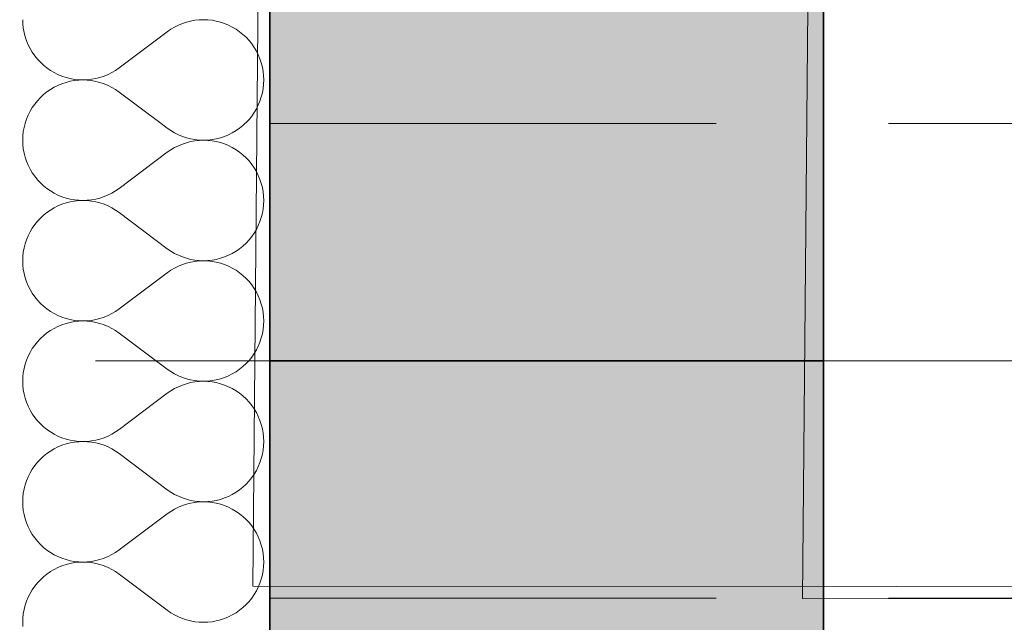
# Model space of a CAD drawing. Header units: millimetres. Extents: x 82175 to 237000, y 24756 to 471700.
# Tile 172 of 256: x 92622 to 93244, y 386216 to 386597. Entities that reach past the tile are written whole.
import ezdxf

# ---------------------------------------------------------------- set-up
doc = ezdxf.new("R2010")
doc.units = ezdxf.units.MM
doc.linetypes.add('Krawędzie ukryte', pattern=[3.912222, 2.822222, -1.09])
doc.linetypes.add('Kropki i Kreski', pattern=[6.702778, 3.527778, -1.763889, 0, -1.411111])
for name, color, linetype in [('- A - ocieplenie', 8, 'Continuous'), ('Konstrukcja - Belki', 8, 'Continuous'), ('Konstrukcja - Siatka mod', 8, 'Continuous'), ('Konstrukcja - Stropy', 8, 'Continuous'), ('Konstrukcja - Ściany zewnętrzne', 8, 'Continuous')]:
    doc.layers.add(name, color=color, linetype=linetype)

# ---------------------------------------------------------------- blocks, each defined once
blk = doc.blocks.new('*X26')
at = {"layer": '- A - ocieplenie', "linetype": 'Continuous', "lineweight": 13, "ltscale": 100}
for p, q in [((19781.29, 396128.33), (19781.39, 396125.61)), ((19887.45, 396127.45), (19884.81, 396126.77)), ((19890.13, 396127.93), (19887.45, 396127.45)), ((19892.83, 396128.23), (19890.13, 396127.93)), ((19895.55, 396128.33), (19892.83, 396128.23)), ((19898.27, 396128.23), (19895.55, 396128.33)), ((19900.97, 396127.94), (19898.27, 396128.23)), ((19903.65, 396127.46), (19900.97, 396127.94)), ((19906.29, 396126.79), (19903.65, 396127.46)), ((19781.39, 396125.61), (19781.68, 396122.9)), ((19781.68, 396122.9), (19782.16, 396120.22)), ((19874.95, 396122.26), (19872.72, 396120.71)), ((19877.29, 396123.65), (19874.95, 396122.26)), ((19879.72, 396124.87), (19877.29, 396123.65)), ((19882.23, 396125.91), (19879.72, 396124.87)), ((19884.81, 396126.77), (19882.23, 396125.91)), ((19908.87, 396125.93), (19906.29, 396126.79)), ((19911.38, 396124.89), (19908.87, 396125.93)), ((19913.82, 396123.67), (19911.38, 396124.89)), ((19916.16, 396122.29), (19913.82, 396123.67)), ((19918.39, 396120.74), (19916.16, 396122.29)), ((19782.16, 396120.22), (19782.83, 396117.59)), ((19782.83, 396117.59), (19783.69, 396115.01)), ((19783.69, 396115.01), (19784.73, 396112.49)), ((19872.72, 396120.71), (19842.24, 396097.85)), ((19920.51, 396119.03), (19918.39, 396120.74)), ((19922.5, 396117.18), (19920.51, 396119.03)), ((19924.36, 396115.19), (19922.5, 396117.18)), ((19926.07, 396113.07), (19924.36, 396115.19)), ((19784.73, 396112.49), (19785.95, 396110.06)), ((19785.95, 396110.06), (19787.34, 396107.72)), ((19927.62, 396110.83), (19926.07, 396113.07)), ((19929.01, 396108.49), (19927.62, 396110.83)), ((19930.22, 396106.06), (19929.01, 396108.49)), ((19787.34, 396107.72), (19788.89, 396105.49)), ((19788.89, 396105.49), (19790.6, 396103.37)), ((19790.6, 396103.37), (19792.46, 396101.38)), ((19931.27, 396103.55), (19930.22, 396106.06)), ((19932.13, 396100.97), (19931.27, 396103.55)), ((19792.46, 396101.38), (19794.45, 396099.53)), ((19794.45, 396099.53), (19796.57, 396097.82)), ((19796.57, 396097.82), (19798.8, 396096.27)), ((19798.8, 396096.27), (19801.14, 396094.88)), ((19837.67, 396094.91), (19840.01, 396096.3)), ((19840.01, 396096.3), (19842.24, 396097.85)), ((19932.8, 396098.33), (19932.13, 396100.97)), ((19933.28, 396095.65), (19932.8, 396098.33)), ((19801.14, 396094.88), (19803.57, 396093.67)), ((19803.57, 396093.67), (19806.09, 396092.63)), ((19806.09, 396092.63), (19808.67, 396091.77)), ((19808.67, 396091.77), (19811.31, 396091.1)), ((19811.31, 396091.1), (19813.98, 396090.61)), ((19813.98, 396089.85), (19811.31, 396089.36)), ((19813.98, 396090.61), (19816.69, 396090.33)), ((19816.69, 396090.13), (19813.98, 396089.85)), ((19816.69, 396090.33), (19819.41, 396090.23)), ((19819.41, 396090.23), (19816.69, 396090.13)), ((19819.41, 396090.23), (19822.13, 396090.33)), ((19822.13, 396090.13), (19819.41, 396090.23)), ((19822.13, 396090.33), (19824.83, 396090.62)), ((19824.83, 396089.84), (19822.13, 396090.13)), ((19824.83, 396090.62), (19827.51, 396091.11)), ((19827.51, 396089.35), (19824.83, 396089.84)), ((19827.51, 396091.11), (19830.14, 396091.78)), ((19830.14, 396091.78), (19832.72, 396092.64)), ((19832.72, 396092.64), (19835.24, 396093.69)), ((19835.24, 396093.69), (19837.67, 396094.91)), ((19933.57, 396092.95), (19933.28, 396095.65)), ((19933.67, 396090.23), (19933.57, 396092.95)), ((19933.57, 396087.51), (19933.67, 396090.23)), ((19798.8, 396084.19), (19796.57, 396082.64)), ((19801.14, 396085.58), (19798.8, 396084.19)), ((19803.57, 396086.8), (19801.14, 396085.58)), ((19806.09, 396087.83), (19803.57, 396086.8)), ((19808.67, 396088.69), (19806.09, 396087.83)), ((19811.31, 396089.36), (19808.67, 396088.69)), ((19830.14, 396088.68), (19827.51, 396089.35)), ((19832.72, 396087.82), (19830.14, 396088.68)), ((19835.24, 396086.77), (19832.72, 396087.82)), ((19837.67, 396085.55), (19835.24, 396086.77)), ((19840.01, 396084.16), (19837.67, 396085.55)), ((19842.24, 396082.61), (19840.01, 396084.16)), ((19932.8, 396082.13), (19933.28, 396084.81)), ((19933.28, 396084.81), (19933.57, 396087.51)), ((19792.46, 396079.08), (19790.6, 396077.09)), ((19794.45, 396080.93), (19792.46, 396079.08)), ((19796.57, 396082.64), (19794.45, 396080.93)), ((19868.88, 396062.63), (19842.24, 396082.61)), ((19931.27, 396076.91), (19932.13, 396079.49)), ((19932.13, 396079.49), (19932.8, 396082.13)), ((19787.34, 396072.74), (19785.95, 396070.4)), ((19788.89, 396074.97), (19787.34, 396072.74)), ((19790.6, 396077.09), (19788.89, 396074.97)), ((19927.62, 396069.63), (19929.01, 396071.97)), ((19929.01, 396071.97), (19930.22, 396074.4)), ((19930.22, 396074.4), (19931.27, 396076.91)), ((19783.69, 396065.45), (19782.83, 396062.87)), ((19784.73, 396067.97), (19783.69, 396065.45)), ((19785.95, 396070.4), (19784.73, 396067.97)), ((19922.5, 396063.28), (19924.36, 396065.27)), ((19924.36, 396065.27), (19926.07, 396067.39)), ((19926.07, 396067.39), (19927.62, 396069.63)), ((19782.83, 396062.87), (19782.77, 396062.63)), ((19921.8, 396062.63), (19922.5, 396063.28))]:
    blk.add_line(p, q, dxfattribs=at)
blk = doc.blocks.new('*X29')
at = {"layer": '- A - ocieplenie', "linetype": 'Continuous', "lineweight": 13, "ltscale": 100}
for p, q in [((19782.16, 396060.24), (19781.68, 396057.56)), ((19782.77, 396062.63), (19782.16, 396060.24)), ((19872.72, 396059.75), (19868.88, 396062.63)), ((19872.72, 396059.75), (19874.95, 396058.2)), ((19916.16, 396058.17), (19918.39, 396059.72)), ((19918.39, 396059.72), (19920.51, 396061.43)), ((19920.51, 396061.43), (19921.8, 396062.63)), ((19781.39, 396054.85), (19781.29, 396052.13)), ((19781.68, 396057.56), (19781.39, 396054.85)), ((19874.95, 396058.2), (19877.29, 396056.81)), ((19877.29, 396056.81), (19879.72, 396055.59)), ((19879.72, 396055.59), (19882.23, 396054.55)), ((19882.23, 396054.55), (19884.81, 396053.69)), ((19884.81, 396053.69), (19887.45, 396053.01)), ((19887.45, 396053.01), (19890.13, 396052.53)), ((19890.13, 396052.53), (19892.83, 396052.23)), ((19898.27, 396052.23), (19900.97, 396052.52)), ((19900.97, 396052.52), (19903.65, 396053)), ((19903.65, 396053), (19906.29, 396053.67)), ((19906.29, 396053.67), (19908.87, 396054.53)), ((19908.87, 396054.53), (19911.38, 396055.57)), ((19911.38, 396055.57), (19913.82, 396056.79)), ((19913.82, 396056.79), (19916.16, 396058.17)), ((19781.29, 396052.13), (19781.39, 396049.42)), ((19781.39, 396049.42), (19781.68, 396046.71)), ((19781.68, 396046.71), (19782.16, 396044.03)), ((19877.29, 396047.46), (19874.95, 396046.07)), ((19879.72, 396048.68), (19877.29, 396047.46)), ((19882.23, 396049.72), (19879.72, 396048.68)), ((19884.81, 396050.58), (19882.23, 396049.72)), ((19887.45, 396051.26), (19884.81, 396050.58)), ((19890.13, 396051.74), (19887.45, 396051.26)), ((19892.83, 396052.04), (19890.13, 396051.74)), ((19892.83, 396052.23), (19895.55, 396052.13)), ((19895.55, 396052.13), (19892.83, 396052.04)), ((19895.55, 396052.13), (19898.27, 396052.23)), ((19898.27, 396052.04), (19895.55, 396052.13)), ((19900.97, 396051.75), (19898.27, 396052.04)), ((19903.65, 396051.27), (19900.97, 396051.75)), ((19906.29, 396050.6), (19903.65, 396051.27)), ((19908.87, 396049.74), (19906.29, 396050.6)), ((19911.38, 396048.7), (19908.87, 396049.74)), ((19913.82, 396047.48), (19911.38, 396048.7)), ((19916.16, 396046.1), (19913.82, 396047.48)), ((19782.16, 396044.03), (19782.83, 396041.4)), ((19782.83, 396041.4), (19783.69, 396038.82)), ((19872.72, 396044.52), (19842.24, 396021.66)), ((19874.95, 396046.07), (19872.72, 396044.52)), ((19918.39, 396044.55), (19916.16, 396046.1)), ((19920.51, 396042.84), (19918.39, 396044.55)), ((19922.5, 396040.99), (19920.51, 396042.84)), ((19924.36, 396039), (19922.5, 396040.99)), ((19783.69, 396038.82), (19784.73, 396036.3)), ((19784.73, 396036.3), (19785.95, 396033.87)), ((19785.95, 396033.87), (19787.34, 396031.53)), ((19926.06, 396036.88), (19924.36, 396039)), ((19927.62, 396034.64), (19926.06, 396036.88)), ((19929.01, 396032.3), (19927.62, 396034.64)), ((19787.34, 396031.53), (19788.89, 396029.3)), ((19788.89, 396029.3), (19790.6, 396027.18)), ((19930.22, 396029.87), (19929.01, 396032.3)), ((19931.27, 396027.36), (19930.22, 396029.87)), ((19790.6, 396027.18), (19792.45, 396025.19)), ((19792.45, 396025.19), (19794.45, 396023.34)), ((19794.45, 396023.34), (19796.57, 396021.63)), ((19796.57, 396021.63), (19798.8, 396020.08)), ((19840.01, 396020.11), (19842.24, 396021.66)), ((19932.12, 396024.78), (19931.27, 396027.36)), ((19932.8, 396022.14), (19932.12, 396024.78)), ((19933.28, 396019.46), (19932.8, 396022.14)), ((19798.8, 396020.08), (19801.14, 396018.69)), ((19801.14, 396018.69), (19803.57, 396017.48)), ((19803.57, 396017.48), (19806.09, 396016.44)), ((19806.09, 396016.44), (19808.67, 396015.58)), ((19808.67, 396015.58), (19811.31, 396014.91)), ((19827.51, 396014.92), (19830.14, 396015.59)), ((19830.14, 396015.59), (19832.72, 396016.45)), ((19832.72, 396016.45), (19835.24, 396017.5)), ((19835.24, 396017.5), (19837.67, 396018.72)), ((19837.67, 396018.72), (19840.01, 396020.11)), ((19933.57, 396016.76), (19933.28, 396019.46)), ((19933.67, 396014.04), (19933.57, 396016.76)), ((19801.14, 396009.39), (19798.8, 396008)), ((19803.57, 396010.6), (19801.14, 396009.39)), ((19806.09, 396011.64), (19803.57, 396010.6)), ((19808.67, 396012.5), (19806.09, 396011.64)), ((19811.31, 396013.17), (19808.67, 396012.5)), ((19811.31, 396014.91), (19813.98, 396014.42)), ((19813.98, 396013.66), (19811.31, 396013.17)), ((19813.98, 396014.42), (19816.69, 396014.14)), ((19816.69, 396013.94), (19813.98, 396013.66)), ((19816.69, 396014.14), (19819.41, 396014.04)), ((19819.41, 396014.04), (19816.69, 396013.94)), ((19819.41, 396014.04), (19822.13, 396014.14)), ((19822.13, 396013.94), (19819.41, 396014.04)), ((19822.13, 396014.14), (19824.83, 396014.43)), ((19824.83, 396013.65), (19822.13, 396013.94)), ((19824.83, 396014.43), (19827.51, 396014.92)), ((19827.51, 396013.16), (19824.83, 396013.65)), ((19830.14, 396012.49), (19827.51, 396013.16)), ((19832.72, 396011.63), (19830.14, 396012.49)), ((19835.24, 396010.58), (19832.72, 396011.63)), ((19837.67, 396009.36), (19835.24, 396010.58)), ((19840.01, 396007.97), (19837.67, 396009.36)), ((19933.28, 396008.62), (19933.57, 396011.32)), ((19933.57, 396011.32), (19933.67, 396014.04)), ((19792.45, 396002.89), (19790.6, 396000.9)), ((19794.45, 396004.74), (19792.45, 396002.89)), ((19796.57, 396006.45), (19794.45, 396004.74)), ((19798.8, 396008), (19796.57, 396006.45)), ((19842.24, 396006.42), (19840.01, 396007.97)), ((19872.72, 395983.56), (19842.24, 396006.42)), ((19931.27, 396000.72), (19932.12, 396003.3)), ((19932.12, 396003.3), (19932.8, 396005.94)), ((19932.8, 396005.94), (19933.28, 396008.62)), ((19787.34, 395996.55), (19785.95, 395994.21)), ((19788.89, 395998.78), (19787.34, 395996.55)), ((19790.6, 396000.9), (19788.89, 395998.78)), ((19929.01, 395995.78), (19930.22, 395998.21)), ((19930.22, 395998.21), (19931.27, 396000.72)), ((19784.73, 395991.78), (19783.69, 395989.26)), ((19785.95, 395994.21), (19784.73, 395991.78)), ((19924.36, 395989.08), (19926.06, 395991.2)), ((19926.06, 395991.2), (19927.62, 395993.44)), ((19927.62, 395993.44), (19929.01, 395995.78)), ((19782.16, 395984.05), (19781.68, 395981.37)), ((19782.83, 395986.68), (19782.16, 395984.05)), ((19783.69, 395989.26), (19782.83, 395986.68)), ((19918.39, 395983.53), (19920.51, 395985.24)), ((19920.51, 395985.24), (19922.5, 395987.09)), ((19922.5, 395987.09), (19924.36, 395989.08)), ((19781.39, 395978.66), (19781.29, 395975.94)), ((19781.68, 395981.37), (19781.39, 395978.66)), ((19872.72, 395983.56), (19874.95, 395982.01)), ((19874.95, 395982.01), (19877.29, 395980.62)), ((19877.29, 395980.62), (19879.72, 395979.4)), ((19879.72, 395979.4), (19882.23, 395978.36)), ((19882.23, 395978.36), (19884.81, 395977.5)), ((19906.29, 395977.48), (19908.87, 395978.34)), ((19908.87, 395978.34), (19911.38, 395979.38)), ((19911.38, 395979.38), (19913.82, 395980.6)), ((19913.82, 395980.6), (19916.16, 395981.98)), ((19916.16, 395981.98), (19918.39, 395983.53)), ((19781.29, 395975.94), (19781.39, 395973.23)), ((19781.39, 395973.23), (19781.68, 395970.52)), ((19879.72, 395972.49), (19877.29, 395971.27)), ((19882.23, 395973.53), (19879.72, 395972.49)), ((19884.81, 395974.39), (19882.23, 395973.53)), ((19884.81, 395977.5), (19887.45, 395976.82)), ((19887.45, 395975.07), (19884.81, 395974.39)), ((19887.45, 395976.82), (19890.13, 395976.34)), ((19890.13, 395975.55), (19887.45, 395975.07)), ((19890.13, 395976.34), (19892.83, 395976.04)), ((19892.83, 395975.85), (19890.13, 395975.55)), ((19892.83, 395976.04), (19895.55, 395975.94)), ((19895.55, 395975.94), (19892.83, 395975.85)), ((19895.55, 395975.94), (19898.27, 395976.04)), ((19898.27, 395975.85), (19895.55, 395975.94)), ((19898.27, 395976.04), (19900.97, 395976.33)), ((19900.97, 395975.56), (19898.27, 395975.85)), ((19900.97, 395976.33), (19903.65, 395976.81)), ((19903.65, 395975.08), (19900.97, 395975.56)), ((19903.65, 395976.81), (19906.29, 395977.48)), ((19906.29, 395974.41), (19903.65, 395975.08)), ((19908.87, 395973.55), (19906.29, 395974.41)), ((19911.38, 395972.51), (19908.87, 395973.55)), ((19913.82, 395971.29), (19911.38, 395972.51)), ((19781.68, 395970.52), (19782.16, 395967.84)), ((19782.16, 395967.84), (19782.83, 395965.21)), ((19872.72, 395968.33), (19842.24, 395945.47)), ((19874.95, 395969.88), (19872.72, 395968.33)), ((19877.29, 395971.27), (19874.95, 395969.88)), ((19916.16, 395969.91), (19913.82, 395971.29)), ((19918.39, 395968.35), (19916.16, 395969.91)), ((19920.51, 395966.65), (19918.39, 395968.35)), ((19922.5, 395964.8), (19920.51, 395966.65)), ((19782.83, 395965.21), (19783.69, 395962.63)), ((19783.69, 395962.63), (19784.73, 395960.11)), ((19784.73, 395960.11), (19785.95, 395957.68)), ((19924.36, 395962.8), (19922.5, 395964.8)), ((19926.06, 395960.69), (19924.36, 395962.8)), ((19927.62, 395958.45), (19926.06, 395960.69)), ((19785.95, 395957.68), (19787.34, 395955.34)), ((19787.34, 395955.34), (19788.89, 395953.11)), ((19788.89, 395953.11), (19790.6, 395950.99)), ((19929.01, 395956.11), (19927.62, 395958.45)), ((19930.22, 395953.68), (19929.01, 395956.11)), ((19931.27, 395951.17), (19930.22, 395953.68)), ((19790.6, 395950.99), (19792.45, 395949)), ((19792.45, 395949), (19794.45, 395947.15)), ((19794.45, 395947.15), (19796.57, 395945.44)), ((19932.12, 395948.59), (19931.27, 395951.17)), ((19932.8, 395945.95), (19932.12, 395948.59)), ((19796.57, 395945.44), (19798.8, 395943.89)), ((19798.8, 395943.89), (19801.14, 395942.5)), ((19801.14, 395942.5), (19803.57, 395941.28)), ((19803.57, 395941.28), (19806.09, 395940.24)), ((19832.72, 395940.26), (19835.24, 395941.3)), ((19835.24, 395941.3), (19837.67, 395942.52)), ((19837.67, 395942.52), (19840.01, 395943.91)), ((19840.01, 395943.91), (19842.24, 395945.47)), ((19933.28, 395943.27), (19932.8, 395945.95)), ((19933.57, 395940.57), (19933.28, 395943.27)), ((19933.67, 395937.85), (19933.57, 395940.57)), ((19803.57, 395934.41), (19801.14, 395933.2)), ((19806.09, 395935.45), (19803.57, 395934.41)), ((19806.09, 395940.24), (19808.67, 395939.39)), ((19808.67, 395936.31), (19806.09, 395935.45)), ((19808.67, 395939.39), (19811.31, 395938.72)), ((19811.31, 395936.98), (19808.67, 395936.31)), ((19811.31, 395938.72), (19813.98, 395938.23)), ((19813.98, 395937.46), (19811.31, 395936.98)), ((19813.98, 395938.23), (19816.69, 395937.94)), ((19816.69, 395937.75), (19813.98, 395937.46)), ((19816.69, 395937.94), (19819.41, 395937.85)), ((19819.41, 395937.85), (19816.69, 395937.75)), ((19819.41, 395937.85), (19822.13, 395937.95)), ((19822.13, 395937.75), (19819.41, 395937.85)), ((19822.13, 395937.95), (19824.83, 395938.24)), ((19824.83, 395937.46), (19822.13, 395937.75)), ((19824.83, 395938.24), (19827.51, 395938.73)), ((19827.51, 395936.97), (19824.83, 395937.46)), ((19827.51, 395938.73), (19830.14, 395939.4)), ((19830.14, 395936.3), (19827.51, 395936.97)), ((19830.14, 395939.4), (19832.72, 395940.26)), ((19832.72, 395935.44), (19830.14, 395936.3)), ((19835.24, 395934.39), (19832.72, 395935.44)), ((19837.67, 395933.17), (19835.24, 395934.39)), ((19933.28, 395932.43), (19933.57, 395935.13)), ((19933.57, 395935.13), (19933.67, 395937.85)), ((19794.45, 395928.55), (19792.45, 395926.7)), ((19796.57, 395930.26), (19794.45, 395928.55)), ((19798.8, 395931.81), (19796.57, 395930.26)), ((19801.14, 395933.2), (19798.8, 395931.81)), ((19840.01, 395931.78), (19837.67, 395933.17)), ((19842.24, 395930.23), (19840.01, 395931.78)), ((19872.72, 395907.37), (19842.24, 395930.23)), ((19932.12, 395927.11), (19932.8, 395929.75)), ((19932.8, 395929.75), (19933.28, 395932.43)), ((19788.89, 395922.59), (19787.34, 395920.36)), ((19790.6, 395924.71), (19788.89, 395922.59)), ((19792.45, 395926.7), (19790.6, 395924.71)), ((19929.01, 395919.59), (19930.22, 395922.02)), ((19930.22, 395922.02), (19931.27, 395924.53)), ((19931.27, 395924.53), (19932.12, 395927.11)), ((19784.73, 395915.59), (19783.69, 395913.07)), ((19785.95, 395918.02), (19784.73, 395915.59)), ((19787.34, 395920.36), (19785.95, 395918.02)), ((19926.06, 395915.01), (19927.62, 395917.25)), ((19927.62, 395917.25), (19929.01, 395919.59)), ((19782.83, 395910.49), (19782.16, 395907.86)), ((19783.69, 395913.07), (19782.83, 395910.49)), ((19920.51, 395909.05), (19922.5, 395910.9)), ((19922.5, 395910.9), (19924.36, 395912.89)), ((19924.36, 395912.89), (19926.06, 395915.01)), ((19781.68, 395905.18), (19781.39, 395902.47)), ((19782.16, 395907.86), (19781.68, 395905.18)), ((19872.72, 395907.37), (19874.95, 395905.82)), ((19874.95, 395905.82), (19877.29, 395904.43)), ((19877.29, 395904.43), (19879.72, 395903.21)), ((19879.72, 395903.21), (19882.23, 395902.17)), ((19908.87, 395902.15), (19911.38, 395903.19)), ((19911.38, 395903.19), (19913.82, 395904.41)), ((19913.82, 395904.41), (19916.16, 395905.79)), ((19916.16, 395905.79), (19918.39, 395907.34)), ((19918.39, 395907.34), (19920.51, 395909.05)), ((19781.39, 395902.47), (19781.29, 395899.75)), ((19781.29, 395899.75), (19781.39, 395897.04)), ((19781.39, 395897.04), (19781.68, 395894.33)), ((19882.23, 395897.34), (19879.72, 395896.3)), ((19882.23, 395902.17), (19884.81, 395901.31)), ((19884.81, 395898.2), (19882.23, 395897.34)), ((19884.81, 395901.31), (19887.45, 395900.63)), ((19887.45, 395898.88), (19884.81, 395898.2)), ((19887.45, 395900.63), (19890.13, 395900.15)), ((19890.13, 395899.36), (19887.45, 395898.88)), ((19890.13, 395900.15), (19892.83, 395899.85)), ((19892.83, 395899.66), (19890.13, 395899.36)), ((19892.83, 395899.85), (19895.55, 395899.75)), ((19895.55, 395899.75), (19892.83, 395899.66)), ((19895.55, 395899.75), (19898.27, 395899.85)), ((19898.27, 395899.66), (19895.55, 395899.75)), ((19898.27, 395899.85), (19900.97, 395900.14)), ((19900.97, 395899.37), (19898.27, 395899.66)), ((19900.97, 395900.14), (19903.65, 395900.62)), ((19903.65, 395898.89), (19900.97, 395899.37)), ((19903.65, 395900.62), (19906.29, 395901.29)), ((19906.29, 395898.22), (19903.65, 395898.89)), ((19906.29, 395901.29), (19908.87, 395902.15)), ((19908.87, 395897.36), (19906.29, 395898.22)), ((19911.38, 395896.32), (19908.87, 395897.36)), ((19781.68, 395894.33), (19782.16, 395891.65)), ((19782.16, 395891.65), (19782.83, 395889.02)), ((19872.72, 395892.14), (19842.24, 395869.28)), ((19874.95, 395893.69), (19872.72, 395892.14)), ((19877.29, 395895.08), (19874.95, 395893.69)), ((19879.72, 395896.3), (19877.29, 395895.08)), ((19913.82, 395895.1), (19911.38, 395896.32)), ((19916.16, 395893.71), (19913.82, 395895.1)), ((19918.39, 395892.16), (19916.16, 395893.71)), ((19920.51, 395890.46), (19918.39, 395892.16)), ((19782.83, 395889.02), (19783.69, 395886.44)), ((19783.69, 395886.44), (19784.73, 395883.92)), ((19922.5, 395888.6), (19920.51, 395890.46)), ((19924.36, 395886.61), (19922.5, 395888.6)), ((19926.06, 395884.5), (19924.36, 395886.61)), ((19927.62, 395882.26), (19926.06, 395884.5)), ((19784.73, 395883.92), (19785.95, 395881.49)), ((19785.95, 395881.49), (19787.34, 395879.15)), ((19787.34, 395879.15), (19788.89, 395876.92)), ((19929.01, 395879.92), (19927.62, 395882.26)), ((19930.22, 395877.49), (19929.01, 395879.92)), ((19788.89, 395876.92), (19790.6, 395874.8)), ((19790.6, 395874.8), (19792.45, 395872.81)), ((19792.45, 395872.81), (19794.45, 395870.95)), ((19931.27, 395874.98), (19930.22, 395877.49)), ((19932.12, 395872.4), (19931.27, 395874.98)), ((19932.8, 395869.76), (19932.12, 395872.4)), ((19794.45, 395870.95), (19796.57, 395869.25)), ((19796.57, 395869.25), (19798.8, 395867.7)), ((19798.8, 395867.7), (19801.14, 395866.31)), ((19801.14, 395866.31), (19803.57, 395865.09)), ((19835.24, 395865.11), (19837.67, 395866.33)), ((19837.67, 395866.33), (19840.01, 395867.72)), ((19840.01, 395867.72), (19842.24, 395869.28)), ((19933.28, 395867.08), (19932.8, 395869.76)), ((19933.57, 395864.38), (19933.28, 395867.08)), ((19803.57, 395865.09), (19806.09, 395864.05)), ((19806.09, 395864.05), (19808.67, 395863.2)), ((19808.67, 395860.12), (19806.09, 395859.26)), ((19808.67, 395863.2), (19811.31, 395862.52)), ((19811.31, 395860.79), (19808.67, 395860.12)), ((19811.31, 395862.52), (19813.98, 395862.04)), ((19813.98, 395861.27), (19811.31, 395860.79)), ((19813.98, 395862.04), (19816.69, 395861.75)), ((19816.69, 395861.56), (19813.98, 395861.27)), ((19816.69, 395861.75), (19819.41, 395861.66)), ((19819.41, 395861.66), (19816.69, 395861.56)), ((19819.41, 395861.66), (19822.13, 395861.76)), ((19822.13, 395861.56), (19819.41, 395861.66)), ((19822.13, 395861.76), (19824.83, 395862.05)), ((19824.83, 395861.27), (19822.13, 395861.56)), ((19824.83, 395862.05), (19827.51, 395862.54)), ((19827.51, 395860.78), (19824.83, 395861.27)), ((19827.51, 395862.54), (19830.14, 395863.21)), ((19830.14, 395860.11), (19827.51, 395860.78)), ((19830.14, 395863.21), (19832.72, 395864.07)), ((19832.72, 395859.25), (19830.14, 395860.11)), ((19832.72, 395864.07), (19835.24, 395865.11)), ((19933.67, 395861.66), (19933.57, 395864.38)), ((19933.57, 395858.94), (19933.67, 395861.66)), ((19796.57, 395854.07), (19794.45, 395852.36)), ((19798.8, 395855.62), (19796.57, 395854.07)), ((19801.14, 395857.01), (19798.8, 395855.62)), ((19803.57, 395858.22), (19801.14, 395857.01)), ((19806.09, 395859.26), (19803.57, 395858.22)), ((19835.24, 395858.2), (19832.72, 395859.25)), ((19837.67, 395856.98), (19835.24, 395858.2)), ((19840.01, 395855.59), (19837.67, 395856.98)), ((19842.24, 395854.04), (19840.01, 395855.59)), ((19872.72, 395831.18), (19842.24, 395854.04)), ((19932.12, 395850.92), (19932.8, 395853.56)), ((19932.8, 395853.56), (19933.28, 395856.24)), ((19933.28, 395856.24), (19933.57, 395858.94)), ((19790.6, 395848.52), (19788.89, 395846.4)), ((19792.45, 395850.51), (19790.6, 395848.52)), ((19794.45, 395852.36), (19792.45, 395850.51)), ((19930.22, 395845.83), (19931.27, 395848.34)), ((19931.27, 395848.34), (19932.12, 395850.92)), ((19785.95, 395841.83), (19784.73, 395839.4)), ((19787.34, 395844.17), (19785.95, 395841.83)), ((19788.89, 395846.4), (19787.34, 395844.17)), ((19926.06, 395838.82), (19927.62, 395841.06)), ((19927.62, 395841.06), (19929.01, 395843.39)), ((19929.01, 395843.39), (19930.22, 395845.83)), ((19783.69, 395836.88), (19782.83, 395834.3)), ((19784.73, 395839.4), (19783.69, 395836.88)), ((19920.51, 395832.86), (19922.5, 395834.71)), ((19922.5, 395834.71), (19924.36, 395836.7)), ((19924.36, 395836.7), (19926.06, 395838.82)), ((19781.68, 395828.99), (19781.39, 395826.28)), ((19782.16, 395831.66), (19781.68, 395828.99)), ((19782.83, 395834.3), (19782.16, 395831.66)), ((19872.72, 395831.18), (19874.95, 395829.63)), ((19874.95, 395829.63), (19877.29, 395828.24)), ((19913.82, 395828.22), (19916.16, 395829.6)), ((19916.16, 395829.6), (19918.39, 395831.15)), ((19918.39, 395831.15), (19920.51, 395832.86)), ((19781.39, 395826.28), (19781.29, 395823.56)), ((19781.29, 395823.56), (19781.39, 395820.84)), ((19877.29, 395828.24), (19879.72, 395827.02)), ((19879.72, 395827.02), (19882.23, 395825.98)), ((19882.23, 395825.98), (19884.81, 395825.11)), ((19884.81, 395825.11), (19887.45, 395824.44)), ((19887.45, 395822.69), (19884.81, 395822.01)), ((19887.45, 395824.44), (19890.13, 395823.96)), ((19890.13, 395823.17), (19887.45, 395822.69)), ((19890.13, 395823.96), (19892.83, 395823.66)), ((19892.83, 395823.46), (19890.13, 395823.17)), ((19892.83, 395823.66), (19895.55, 395823.56)), ((19895.55, 395823.56), (19892.83, 395823.46)), ((19895.55, 395823.56), (19898.27, 395823.66)), ((19898.27, 395823.47), (19895.55, 395823.56)), ((19898.27, 395823.66), (19900.97, 395823.95)), ((19900.97, 395823.18), (19898.27, 395823.47)), ((19900.97, 395823.95), (19903.65, 395824.43)), ((19903.65, 395822.7), (19900.97, 395823.18)), ((19903.65, 395824.43), (19906.29, 395825.1)), ((19906.29, 395822.03), (19903.65, 395822.7)), ((19906.29, 395825.1), (19908.87, 395825.96)), ((19908.87, 395825.96), (19911.38, 395827)), ((19911.38, 395827), (19913.82, 395828.22)), ((19781.39, 395820.84), (19781.68, 395818.14)), ((19781.68, 395818.14), (19782.16, 395815.46)), ((19872.72, 395815.94), (19842.24, 395793.09)), ((19874.95, 395817.5), (19872.72, 395815.94)), ((19877.29, 395818.89), (19874.95, 395817.5)), ((19879.72, 395820.11), (19877.29, 395818.89)), ((19882.23, 395821.15), (19879.72, 395820.11)), ((19884.81, 395822.01), (19882.23, 395821.15)), ((19908.87, 395821.17), (19906.29, 395822.03)), ((19911.38, 395820.13), (19908.87, 395821.17)), ((19913.82, 395818.91), (19911.38, 395820.13)), ((19916.16, 395817.52), (19913.82, 395818.91)), ((19918.39, 395815.97), (19916.16, 395817.52)), ((19920.51, 395814.27), (19918.39, 395815.97)), ((19782.16, 395815.46), (19782.83, 395812.83)), ((19782.83, 395812.83), (19783.69, 395810.25)), ((19783.69, 395810.25), (19784.73, 395807.73)), ((19922.5, 395812.41), (19920.51, 395814.27)), ((19924.36, 395810.42), (19922.5, 395812.41)), ((19926.06, 395808.31), (19924.36, 395810.42)), ((19784.73, 395807.73), (19785.95, 395805.3)), ((19785.95, 395805.3), (19787.34, 395802.96)), ((19927.62, 395806.07), (19926.06, 395808.31)), ((19929.01, 395803.73), (19927.62, 395806.07)), ((19930.22, 395801.3), (19929.01, 395803.73)), ((19787.34, 395802.96), (19788.89, 395800.73)), ((19788.89, 395800.73), (19790.6, 395798.61)), ((19790.6, 395798.61), (19792.45, 395796.62)), ((19931.27, 395798.79), (19930.22, 395801.3)), ((19932.12, 395796.21), (19931.27, 395798.79)), ((19792.45, 395796.62), (19794.45, 395794.76)), ((19794.45, 395794.76), (19796.57, 395793.06)), ((19796.57, 395793.06), (19798.8, 395791.51)), ((19798.8, 395791.51), (19801.14, 395790.12)), ((19837.67, 395790.14), (19840.01, 395791.53)), ((19840.01, 395791.53), (19842.24, 395793.09)), ((19932.8, 395793.57), (19932.12, 395796.21)), ((19933.28, 395790.89), (19932.8, 395793.57)), ((19801.14, 395790.12), (19803.57, 395788.9)), ((19803.57, 395788.9), (19806.09, 395787.86)), ((19806.09, 395787.86), (19808.67, 395787.01)), ((19808.67, 395787.01), (19811.31, 395786.33)), ((19811.31, 395786.33), (19813.98, 395785.85)), ((19813.98, 395785.08), (19811.31, 395784.6)), ((19813.98, 395785.85), (19816.69, 395785.56)), ((19816.69, 395785.37), (19813.98, 395785.08)), ((19816.69, 395785.56), (19819.41, 395785.47)), ((19819.41, 395785.47), (19816.69, 395785.37)), ((19819.41, 395785.47), (19822.13, 395785.57)), ((19822.13, 395785.37), (19819.41, 395785.47)), ((19822.13, 395785.57), (19824.83, 395785.86)), ((19824.83, 395785.08), (19822.13, 395785.37)), ((19824.83, 395785.86), (19827.51, 395786.34)), ((19827.51, 395784.59), (19824.83, 395785.08)), ((19827.51, 395786.34), (19830.14, 395787.02)), ((19830.14, 395787.02), (19832.72, 395787.88)), ((19832.72, 395787.88), (19835.24, 395788.92)), ((19835.24, 395788.92), (19837.67, 395790.14)), ((19933.57, 395788.19), (19933.28, 395790.89)), ((19933.67, 395785.47), (19933.57, 395788.19)), ((19933.57, 395782.75), (19933.67, 395785.47)), ((19798.8, 395779.43), (19796.57, 395777.88)), ((19801.14, 395780.82), (19798.8, 395779.43)), ((19803.57, 395782.03), (19801.14, 395780.82)), ((19806.09, 395783.07), (19803.57, 395782.03)), ((19808.67, 395783.93), (19806.09, 395783.07)), ((19811.31, 395784.6), (19808.67, 395783.93)), ((19830.14, 395783.92), (19827.51, 395784.59)), ((19832.72, 395783.06), (19830.14, 395783.92)), ((19835.24, 395782.01), (19832.72, 395783.06)), ((19837.67, 395780.79), (19835.24, 395782.01)), ((19840.01, 395779.4), (19837.67, 395780.79)), ((19842.24, 395777.85), (19840.01, 395779.4)), ((19932.8, 395777.37), (19933.28, 395780.04)), ((19933.28, 395780.04), (19933.57, 395782.75)), ((19790.6, 395772.33), (19788.89, 395770.21)), ((19792.45, 395774.32), (19790.6, 395772.33)), ((19794.45, 395776.17), (19792.45, 395774.32)), ((19796.57, 395777.88), (19794.45, 395776.17)), ((19872.72, 395754.99), (19842.24, 395777.85)), ((19931.27, 395772.15), (19932.12, 395774.73)), ((19932.12, 395774.73), (19932.8, 395777.37)), ((19787.34, 395767.98), (19785.95, 395765.64)), ((19788.89, 395770.21), (19787.34, 395767.98)), ((19927.62, 395764.87), (19929.01, 395767.2)), ((19929.01, 395767.2), (19930.22, 395769.64)), ((19930.22, 395769.64), (19931.27, 395772.15)), ((19783.69, 395760.69), (19782.83, 395758.11)), ((19784.73, 395763.2), (19783.69, 395760.69)), ((19785.95, 395765.64), (19784.73, 395763.2)), ((19922.5, 395758.52), (19924.36, 395760.51)), ((19924.36, 395760.51), (19926.06, 395762.63)), ((19926.06, 395762.63), (19927.62, 395764.87)), ((19782.16, 395755.47), (19781.68, 395752.8)), ((19782.83, 395758.11), (19782.16, 395755.47)), ((19872.72, 395754.99), (19874.95, 395753.44)), ((19916.16, 395753.41), (19918.39, 395754.96)), ((19918.39, 395754.96), (19920.51, 395756.67)), ((19920.51, 395756.67), (19922.5, 395758.52)), ((19781.39, 395750.09), (19781.29, 395747.37)), ((19781.68, 395752.8), (19781.39, 395750.09)), ((19874.95, 395753.44), (19877.29, 395752.05)), ((19877.29, 395752.05), (19879.72, 395750.83)), ((19879.72, 395750.83), (19882.23, 395749.79)), ((19882.23, 395749.79), (19884.81, 395748.92)), ((19884.81, 395748.92), (19887.45, 395748.25)), ((19887.45, 395748.25), (19890.13, 395747.76)), ((19890.13, 395747.76), (19892.83, 395747.47)), ((19892.83, 395747.47), (19895.55, 395747.37)), ((19895.55, 395747.37), (19898.27, 395747.47)), ((19898.27, 395747.47), (19900.97, 395747.76)), ((19900.97, 395747.76), (19903.65, 395748.24)), ((19903.65, 395748.24), (19906.29, 395748.91)), ((19906.29, 395748.91), (19908.87, 395749.77)), ((19908.87, 395749.77), (19911.38, 395750.81)), ((19911.38, 395750.81), (19913.82, 395752.02)), ((19913.82, 395752.02), (19916.16, 395753.41)), ((19781.29, 395747.37), (19781.39, 395744.65))]:
    blk.add_line(p, q, dxfattribs=at)

msp = doc.modelspace()

# ---------------------------------------------------------------- hatches: boundary and pattern name
at = {"layer": 'Konstrukcja - Ściany zewnętrzne', "linetype": 'Continuous', "lineweight": 13}
for points in [[(92779.92, 388131.04), (92779.91, 386381.04), (93129.91, 386381.04), (93129.92, 388131.04)], [(93129.91, 386381.04), (92779.91, 386381.04), (92779.91, 383458.07), (93129.91, 383458.07)]]:
    msp.add_hatch(color=8, dxfattribs=at).paths.add_polyline_path(points)

# ---------------------------------------------------------------- linework, layer by layer
at = {"layer": '- A - ocieplenie', "color": 8, "linetype": 'Continuous', "lineweight": 35, "ltscale": 100, "flags": 128}
for points in [[(92779.92, 386531.04), (92779.92, 388131.04)], [(92779.92, 378955.27), (92779.92, 386531.04)]]:
    msp.add_lwpolyline(points, dxfattribs=at)
at = {"layer": 'Konstrukcja - Belki', "color": 8, "linetype": 'Krawędzie ukryte', "lineweight": 13, "ltscale": 100}
for p, q in [((92779.92, 386531.04), (95579.92, 386531.04)), ((92779.92, 386231.04), (92779.92, 386531.04)), ((92779.92, 386231.04), (95579.92, 386231.04))]:
    msp.add_line(p, q, dxfattribs=at)
at = {"layer": 'Konstrukcja - Belki', "color": 8, "linetype": 'Kropki i Kreski', "lineweight": 13, "ltscale": 100}
msp.add_line((92779.92, 386381.04), (95579.92, 386381.04), dxfattribs=at)
at = {"layer": 'Konstrukcja - Siatka mod', "color": 8, "linetype": 'Kropki i Kreski', "lineweight": 13, "ltscale": 100}
for q in [(92022.46, 386381.04), (122467.02, 386381.04)]:
    msp.add_line((93022.46, 386381.04), q, dxfattribs=at)
msp.add_point((93022.46, 386381.04), dxfattribs=at)
msp.add_point((93022.46, 386381.04), dxfattribs=at)
at = {"layer": 'Konstrukcja - Stropy', "color": 8, "linetype": 'Continuous', "lineweight": 13, "ltscale": 100, "flags": 128}
for points in [[(92769.19, 386238.55), (95615.76, 386237.19), (95615.76, 388131.04), (92786.08, 388131.04)], [(93116.8, 386230.74), (95120, 386229.78), (95120, 387701.04), (93129.92, 387701.04)]]:
    msp.add_lwpolyline(points, close=True, dxfattribs=at)
at = {"layer": 'Konstrukcja - Ściany zewnętrzne', "color": 8, "linetype": 'Continuous', "lineweight": 35, "ltscale": 100, "flags": 128}
for points in [[(92779.92, 387701.04), (92779.91, 386381.04)], [(93129.91, 386381.04), (93129.92, 387701.04)], [(92779.91, 386381.04), (93129.91, 386381.04)], [(92779.91, 386381.04), (92779.91, 383458.07)], [(92779.91, 386381.04), (93129.91, 386381.04)], [(93129.91, 383458.07), (93129.91, 386381.04)]]:
    msp.add_lwpolyline(points, dxfattribs=at)

# ---------------------------------------------------------------- block references
at = {"color": 8, "linetype": 'Continuous', "lineweight": 20, "ltscale": 100}
for name in ['*X26', '*X29']:
    msp.add_blockref(name, (72842.44, -9531.59), dxfattribs=at)

doc.saveas('drawing.dxf')
